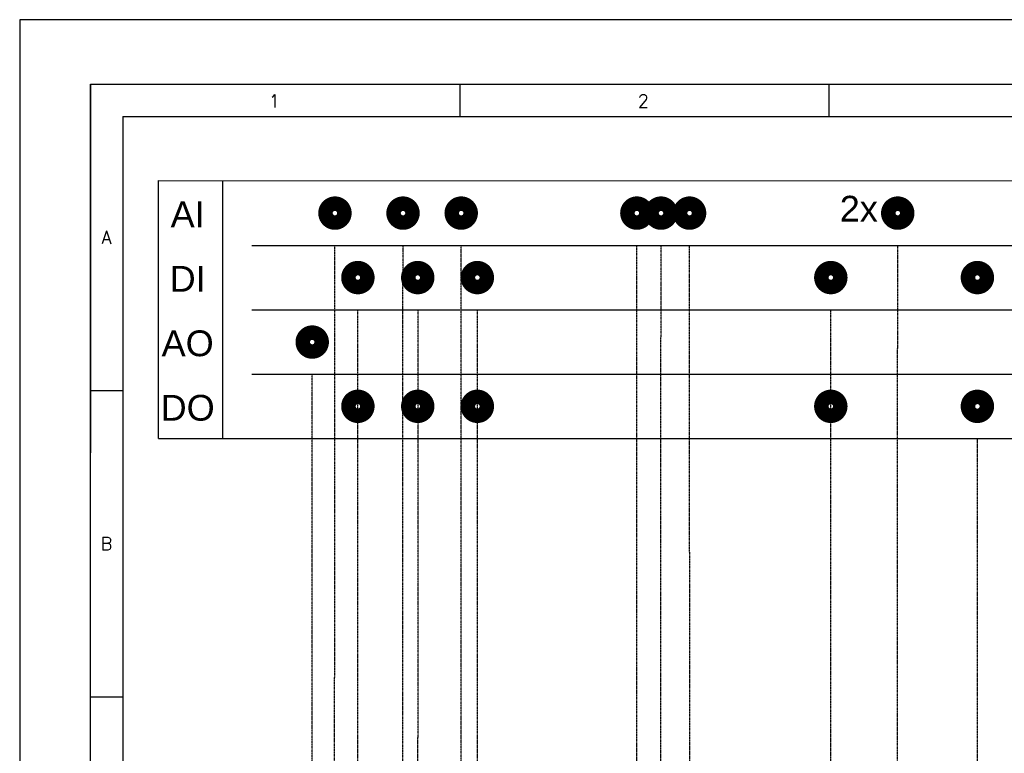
# Model space of a CAD drawing. Header units: millimetres. Extents: x -29085 to 3627694, y -159961 to 2281735.
# Tile 56 of 229: x 162766 to 178027, y -129339 to -117961. Entities that reach past the tile are written whole.
import ezdxf
from ezdxf.enums import TextEntityAlignment as Align

# ---------------------------------------------------------------- set-up
doc = ezdxf.new("R2010")
doc.units = ezdxf.units.MM
doc.linetypes.add('ČÁRKOVANÁ2', pattern=[0.375, 0.25, -0.125])
doc.layers.add('Přístroje MaR', color=1, linetype='Continuous')
doc.layers.add('Výkres', color=4, linetype='Continuous')
doc.layers.add('Výkres netisk', color=7, linetype='Continuous', plot=False)
doc.styles.add('ROMANS', font='romans.shx', dxfattribs={"width": 0.8})
doc.styles.get("Standard").update_dxf_attribs({"font": 'arial.ttf'})

msp = doc.modelspace()

# ---------------------------------------------------------------- linework, layer by layer
at = {"layer": 'Přístroje MaR', "linetype": 'ČÁRKOVANÁ2'}
for p, q in [((167642.9, -135674.5), (167652.3, -121460.8, 31126)), ((168698.9, -134698.5), (168707.3, -121460.8, 31126)), ((169609.8, -134243.1), (169609.2, -121460.8, 31126)), ((172328.6, -138550.6), (172331.9, -121460.8, 31126)), ((172702.5, -139954.2), (172706.2, -121460.8, 31126)), ((173154.4, -139097), (173148.7, -121460.8, 31126)), ((176362.8, -137732.9), (176375.4, -121460.8, 31126)), ((168007.9, -137406.9), (168006.8, -122460.8, 31126)), ((168935.5, -137406.9), (168942.7, -122460.8, 31126)), ((169859.5, -137406.9), (169861.6, -122460.8, 31126)), ((175338, -143593.3), (175338, -122460.8, 31126)), ((167300.1, -137821.8), (167300.1, -123460.8, 31126)), ((177609.8, -140135.7), (177609.8, -124458, 7364.4))]:
    msp.add_line(p, q, dxfattribs=at)
at = {"layer": 'Přístroje MaR'}
for points, elevation in [([(167505.6, -120960.8, 224.8, 224.8, 1), (167799, -120960.8, 224.8, 224.8, 1)], 31126), ([(167505.6, -120960.8, 224.8, 224.8, 1), (167799, -120960.8, 224.8, 224.8, 1)], 31126), ([(168560.6, -120960.8, 224.8, 224.8, 1), (168854.1, -120960.8, 224.8, 224.8, 1)], 31126), ([(168560.6, -120960.8, 224.8, 224.8, 1), (168854.1, -120960.8, 224.8, 224.8, 1)], 31126), ([(169462.4, -120960.8, 224.8, 224.8, 1), (169755.9, -120960.8, 224.8, 224.8, 1)], 31126), ([(169462.4, -120960.8, 224.8, 224.8, 1), (169755.9, -120960.8, 224.8, 224.8, 1)], 31126), ([(172185.1, -120960.8, 224.8, 224.8, 1), (172478.6, -120960.8, 224.8, 224.8, 1)], 31126), ([(172185.1, -120960.8, 224.8, 224.8, 1), (172478.6, -120960.8, 224.8, 224.8, 1)], 31126), ([(172559.5, -120960.8, 224.8, 224.8, 1), (172853, -120960.8, 224.8, 224.8, 1)], 31126), ([(172559.5, -120960.8, 224.8, 224.8, 1), (172853, -120960.8, 224.8, 224.8, 1)], 31126), ([(173001.9, -120960.8, 224.8, 224.8, 1), (173295.4, -120960.8, 224.8, 224.8, 1)], 31126), ([(173001.9, -120960.8, 224.8, 224.8, 1), (173295.4, -120960.8, 224.8, 224.8, 1)], 31126), ([(176228.6, -120960.8, 224.8, 224.8, 1), (176522.1, -120960.8, 224.8, 224.8, 1)], 31126), ([(176228.6, -120960.8, 224.8, 224.8, 1), (176522.1, -120960.8, 224.8, 224.8, 1)], 31126), ([(167861.1, -121960.8, 224.8, 224.8, 1), (168154.6, -121960.8, 224.8, 224.8, 1)], 31126), ([(167861.1, -121960.8, 224.8, 224.8, 1), (168154.6, -121960.8, 224.8, 224.8, 1)], 31126), ([(168788.8, -121960.8, 224.8, 224.8, 1), (169082.2, -121960.8, 224.8, 224.8, 1)], 31126), ([(168788.8, -121960.8, 224.8, 224.8, 1), (169082.2, -121960.8, 224.8, 224.8, 1)], 31126), ([(169712.8, -121960.8, 224.8, 224.8, 1), (170006.2, -121960.8, 224.8, 224.8, 1)], 31126), ([(169712.8, -121960.8, 224.8, 224.8, 1), (170006.2, -121960.8, 224.8, 224.8, 1)], 31126), ([(175191.3, -121960.8, 224.8, 224.8, 1), (175484.7, -121960.8, 224.8, 224.8, 1)], 31126), ([(175191.3, -121960.8, 224.8, 224.8, 1), (175484.7, -121960.8, 224.8, 224.8, 1)], 31126), ([(177463, -121960.8, 224.8, 224.8, 1), (177756.5, -121960.8, 224.8, 224.8, 1)], 31126), ([(177463, -121960.8, 224.8, 224.8, 1), (177756.5, -121960.8, 224.8, 224.8, 1)], 31126), ([(167153.4, -122960.8, 224.8, 224.8, 1), (167446.8, -122960.8, 224.8, 224.8, 1)], 31126), ([(167153.4, -122960.8, 224.8, 224.8, 1), (167446.8, -122960.8, 224.8, 224.8, 1)], 31126), ([(167861.1, -123957.3, 224.8, 224.8, 1), (168154.6, -123957.3, 224.8, 224.8, 1)], 1793.7), ([(167861.1, -123957.3, 224.8, 224.8, 1), (168154.6, -123957.3, 224.8, 224.8, 1)], 1793.7), ([(168788.8, -123957.4, 224.8, 224.8, 1), (169082.2, -123957.4, 224.8, 224.8, 1)], 2331.9), ([(168788.8, -123957.4, 224.8, 224.8, 1), (169082.2, -123957.4, 224.8, 224.8, 1)], 2331.9), ([(169712.8, -123957.4, 224.8, 224.8, 1), (170006.2, -123957.4, 224.8, 224.8, 1)], 2868), ([(169712.8, -123957.4, 224.8, 224.8, 1), (170006.2, -123957.4, 224.8, 224.8, 1)], 2868), ([(175191.3, -123957.8, 224.8, 224.8, 1), (175484.7, -123957.8, 224.8, 224.8, 1)], 28184.7), ([(175191.3, -123957.8, 224.8, 224.8, 1), (175484.7, -123957.8, 224.8, 224.8, 1)], 28184.7), ([(177463, -123958, 224.8, 224.8, 1), (177756.5, -123958, 224.8, 224.8, 1)], 7364.4), ([(177463, -123958, 224.8, 224.8, 1), (177756.5, -123958, 224.8, 224.8, 1)], 7364.4)]:
    msp.add_lwpolyline(points, format="xyseb", close=True, dxfattribs=dict(at, elevation=elevation))
at = {"layer": 'Výkres'}
for p, q in [((163865.9, -118960.8, 31126), (169585.9, -118960.8, 31126)), ((163865.9, -118960.8, 31126), (163865.9, -123710.8, 31126)), ((163865.9, -118960.8, 31126), (163865.9, -124680.8, 31126)), ((163865.9, -118960.8, 31126), (163865.9, -119960.8, 31126)), ((163865.9, -118960.8, 31126), (164865.9, -118960.8, 31126)), ((169585.9, -118960.8, 31126), (175305.9, -118960.8, 31126)), ((169585.9, -118960.8, 31126), (169585.9, -119460.8, 31126)), ((175305.9, -118960.8, 31126), (175305.9, -119460.8, 31126)), ((164365.9, -119460.8, 31126), (220565.9, -119460.8, 31126)), ((164365.9, -119460.8, 31126), (164365.9, -156460.8, 31126)), ((164916.2, -120457.1), (220471.7, -120460.8, 31126)), ((164916.2, -124457.1), (164916.2, -120457.1)), ((165916.2, -124457.1), (165916.2, -120457.1)), ((166365.9, -121460.8, 31126), (218565.9, -121460.8, 31126)), ((166365.9, -122460.8, 31126), (218565.9, -122460.8, 31126)), ((166365.9, -123460.8, 31126), (218565.9, -123460.8, 31126)), ((163865.9, -123710.8, 31126), (164365.9, -123710.8, 31126)), ((164916.2, -124457.1), (220471.7, -124460.8, 31126)), ((163865.9, -128460.8, 31126), (164365.9, -128460.8, 31126))]:
    msp.add_line(p, q, dxfattribs=at)
at = {"layer": 'Výkres', "elevation": 31126}
msp.add_lwpolyline([(221065.9, -158960.8), (163865.9, -158960.8), (163865.9, -118960.8), (221065.9, -118960.8), (221065.9, -158960.8)], close=True, dxfattribs=at)
at = {"layer": 'Výkres netisk', "color": 7, "elevation": 31126}
msp.add_lwpolyline([(162765.9, -159960.8), (222165.9, -159960.8), (222165.9, -117960.8), (162765.9, -117960.8)], close=True, dxfattribs=at)

# ---------------------------------------------------------------- texts
at = {"layer": 'Výkres', "style": 'ROMANS'}
for s, p in [('1', (166711.1, -119322.4, 31126)), ('2', (172431.1, -119322.4, 31126)), ('A', (164110.6, -121436.6, 31126)), ('B', (164110.6, -126186.6, 31126))]:
    msp.add_text(s, height=200, dxfattribs=at).set_placement(p, align=Align.CENTER)
at = {"layer": 'Výkres'}
for s, p in [('2x', (175771.9, -121092.7, 0)), ('AI', (165369.3, -121179.9)), ('DI', (165369.3, -122179.9)), ('AO', (165369.3, -123179.9)), ('DO', (165369.3, -124179.9))]:
    msp.add_text(s, height=400, dxfattribs=at).set_placement(p, align=Align.CENTER)

doc.saveas('drawing.dxf')
